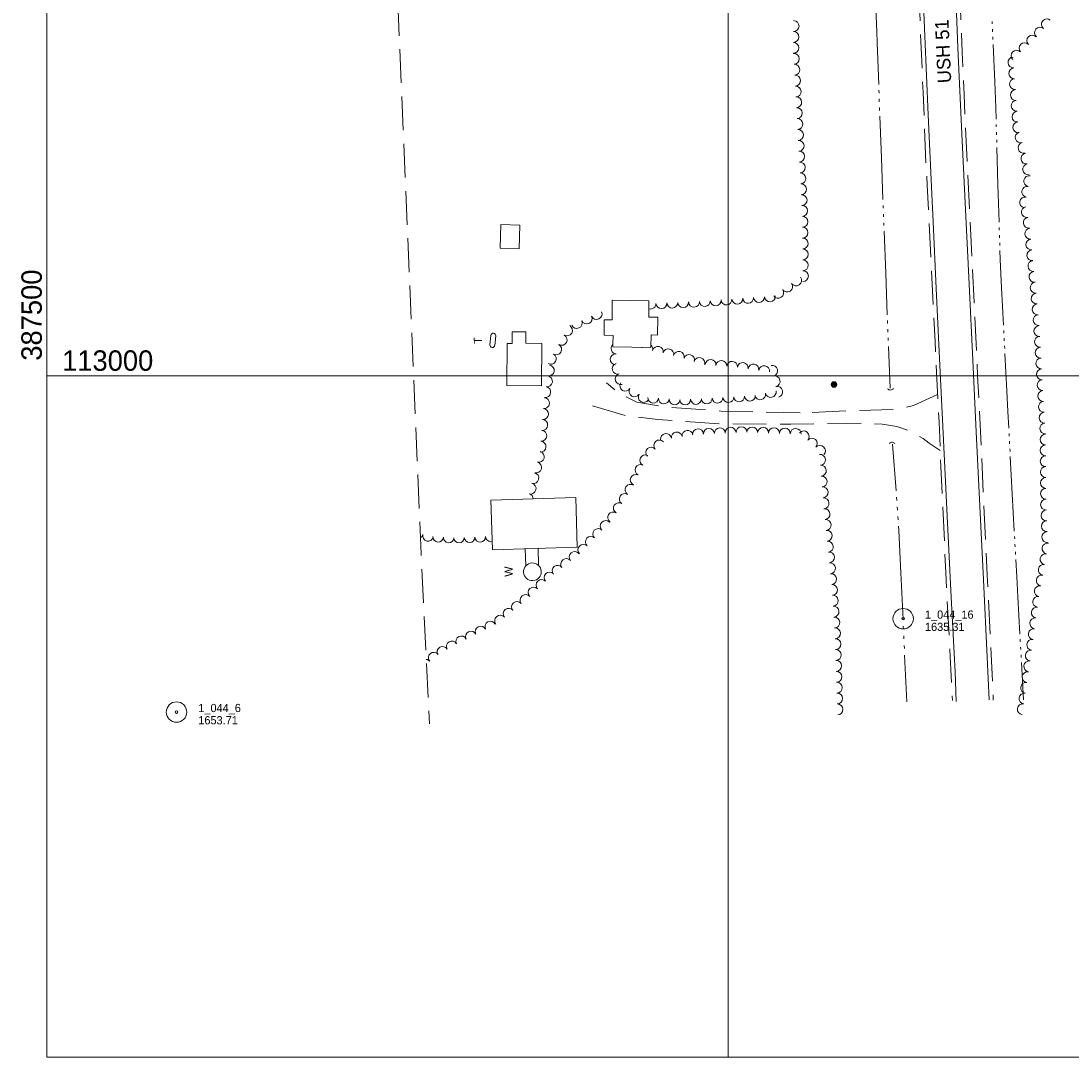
# Model space of a CAD drawing. Extents: x 387481 to 389821, y 112500 to 114019.
# Tile 1 of 5: x 387481 to 388252, y 112500 to 113261. Entities that reach past the tile are written whole.
import ezdxf
from ezdxf.enums import TextEntityAlignment as Align

# ---------------------------------------------------------------- set-up
doc = ezdxf.new("R2010")
doc.units = 0
doc.header["$MEASUREMENT"] = 0
doc.linetypes.add('DGN Style 3', pattern=[34.729982, 24.80713, -9.922852])
doc.linetypes.add('DGN Style 6', pattern=[47.183161, 0.024807, -9.922852, 17.364991, -9.922852, 0.024807, -9.922852])
for name, color, linetype, lineweight in [('E_BLD', 54, 'Continuous', 13), ('E_BLD_Name', 221, 'Continuous', 0), ('E_DWY', 73, 'DGN Style 3', 0), ('E_LAND_Vegetation', 21, 'Continuous', 0), ('E_MAP_GridLines', 251, 'Continuous', 0), ('E_MAP_Limits', 21, 'DGN Style 3', 0), ('E_MAP_PassPoints', 40, 'Continuous', 0), ('E_MISCPROP', 40, 'Continuous', 0), ('E_MISCPROP_HvyLine', 54, 'Continuous', 13), ('E_MISCPROP_Railing', 40, 'Continuous', 0), ('E_RDWY', 40, 'Continuous', 13), ('E_RDWY_Gravel', 40, 'DGN Style 3', 13), ('E_RDWY_Name', 221, 'Continuous', 0), ('E_WTR', 251, 'DGN Style 6', 0)]:
    doc.layers.add(name, color=color, linetype=linetype, lineweight=lineweight)
doc.styles.add('Style-IGR_FONT_0', font='IGR_FONT_0.shx')

# ---------------------------------------------------------------- blocks, each defined once
blk = doc.blocks.new('PP')
at = {"layer": 'E_MAP_PassPoints', "color": 40, "linetype": 'Continuous', "lineweight": 0}
for radius in [7.5, 0.96]:
    blk.add_circle((0, 0), radius, dxfattribs=at)
blk = doc.blocks.new('CULVRT')
at = {"layer": 'E_MISCPROP_Railing', "color": 40, "linetype": 'Continuous', "lineweight": 0}
blk.add_arc((10, 7.5), 12.5, 216.8794, 323.119, dxfattribs=at)
blk = doc.blocks.new('CULVRT_1')
at = {"layer": 'E_MISCPROP_Railing', "color": 40, "linetype": 'Continuous', "lineweight": 0}
blk.add_arc((10, 7.5), 12.5, 216.8794, 323.119, dxfattribs=at)
blk = doc.blocks.new('POLE')
at = {"layer": 'E_MISCPROP', "color": 20, "linetype": 'Continuous', "lineweight": 0}
for centre, radius in [((-0.01, 0.02), 2.02), ((-0.01, 0.03), 1.52), ((0, -0.01), 1.01), ((0, 0), 0.502)]:
    blk.add_circle(centre, radius, dxfattribs=at)
blk = doc.blocks.new('TK5_1')
at = {"layer": 'E_BLD', "color": 241, "linetype": 'Continuous', "lineweight": 0}
for p, q in [((8.74, 1.85), (1.64, 1.85)), ((1.73, -1.64), (8.76, -1.65))]:
    blk.add_line(p, q, dxfattribs=at)
for centre, start, end in [((1.75, 0.11), 93.52419, 269.57152), ((8.74, 0.1), 270.70604, 89.95673)]:
    blk.add_arc(centre, 1.75, start, end, dxfattribs=at)
blk = doc.blocks.new('TA_1')
at = {"layer": 'E_BLD_Name', "style": 'Style-IGR_FONT_0'}
blk.add_text('T', height=6, rotation=0.00008, dxfattribs=at).set_placement((-1.95, 0.22), align=Align.MIDDLE_LEFT)
blk = doc.blocks.new('WAL')
at = {"layer": 'E_MISCPROP_Railing', "color": 40, "linetype": 'Continuous', "lineweight": 0, "style": 'Style-IGR_FONT_0'}
blk.add_text('W', height=6, rotation=359.99992, dxfattribs=at).set_placement((-2.27, -0.34), align=Align.MIDDLE_LEFT)

msp = doc.modelspace()

# ---------------------------------------------------------------- linework, layer by layer
at = {"layer": 'E_DWY', "color": 51, "linetype": 'DGN Style 3', "lineweight": 0, "flags": 128}
for points in [[(388052.86, 112972.81), (387994.83, 112974.21), (387955.01, 112977.18), (387933.05, 112980.59), (387919.52, 112987.52), (387910.74, 112994.86)], [(388153.83, 112986.29), (388136.01, 112978.2), (388123.64, 112975.44), (388088.06, 112974.45), (388052.86, 112972.81)], [(387900.57, 112978.02), (387925.67, 112970.59), (387948.37, 112968), (387995.97, 112964.74), (388045.94, 112964.51), (388086.74, 112965.38), (388112.99, 112964.56), (388123.75, 112962.9), (388133.85, 112959.42), (388143.28, 112954.01), (388147.49, 112950.72), (388155.74, 112945.23)]]:
    msp.add_lwpolyline(points, dxfattribs=at)
at = {"layer": 'E_LAND_Vegetation', "color": 93, "linetype": 'Continuous', "lineweight": 0}
for centre, radius, start, end in [((388048.09, 113256.8), 3.99, 269.3745, 89.35918), ((388233.99, 113258.16), 3.98, 50.53406, 230.51874), ((388048, 113248.81), 3.99, 269.3745, 89.35918), ((388228.92, 113252.01), 3.98, 50.53406, 230.51874), ((388047.91, 113240.83), 3.99, 269.3745, 89.35918), ((388217.53, 113240.56), 3.98, 44.00036, 223.98503), ((388223.26, 113246.09), 3.98, 44.00036, 223.98503), ((388048.28, 113232.71), 3.99, 273.14248, 93.12716), ((388211.79, 113235.02), 3.98, 44.00036, 223.98503), ((388048.71, 113224.74), 3.99, 273.14248, 93.12716), ((388209.46, 113230.09), 3.98, 94.28189, 274.26657), ((388049.15, 113216.76), 3.99, 273.14248, 93.12716), ((388210.06, 113222.14), 3.98, 94.28189, 274.26657), ((388049.59, 113208.79), 3.99, 273.14248, 93.12716), ((388210.65, 113214.2), 3.98, 94.28189, 274.26657), ((388050.02, 113200.81), 3.99, 273.14248, 93.12716), ((388211.24, 113206.25), 3.98, 94.28189, 274.26657), ((388050.46, 113192.84), 3.99, 273.14248, 93.12716), ((388211.84, 113198.31), 3.98, 94.28189, 274.26657), ((388050.9, 113184.86), 3.99, 273.14248, 93.12716), ((388212.43, 113190.36), 3.98, 94.28189, 274.26657), ((388051.33, 113176.89), 3.99, 273.14248, 93.12716), ((388213.03, 113182.42), 3.98, 94.28189, 274.26657), ((388214.79, 113175.08), 3.98, 105.32938, 285.31406), ((388051.77, 113168.91), 3.99, 273.14248, 93.12716), ((388216.89, 113167.4), 3.98, 105.32938, 285.31406), ((388052.21, 113160.93), 3.99, 273.14248, 93.12716), ((388218.97, 113159.49), 3.98, 99.43454, 279.41922), ((388052.64, 113152.96), 3.99, 273.14248, 93.12716), ((388220.28, 113151.63), 3.98, 99.43454, 279.41922), ((388053.08, 113144.98), 3.99, 273.14248, 93.12716), ((388221.04, 113143.04), 3.98, 79.18011, 259.16478), ((388053.52, 113137.01), 3.99, 273.14248, 93.12716), ((388219.55, 113135.21), 3.98, 79.18011, 259.16478), ((388053.95, 113129.03), 3.99, 273.14248, 93.12716), ((388218.05, 113127.39), 3.98, 79.18011, 259.16478), ((388054.39, 113121.06), 3.99, 273.14248, 93.12716), ((388219.3, 113120.3), 3.98, 100.04355, 280.02823), ((388054.6, 113113.17), 3.99, 270.504, 90.48868), ((388220.69, 113112.45), 3.98, 100.04355, 280.02823), ((388054.66, 113105.19), 3.99, 270.504, 90.48868), ((388221.8, 113104.41), 3.98, 95.59843, 275.58311), ((388054.73, 113097.2), 3.99, 270.504, 90.48868), ((388222.58, 113096.48), 3.98, 95.59843, 275.58311), ((388054.8, 113089.21), 3.99, 270.504, 90.48868), ((388223.35, 113088.55), 3.98, 95.59843, 275.58311), ((388054.87, 113081.23), 3.99, 270.504, 90.48868), ((388224.13, 113080.62), 3.98, 95.59843, 275.58311), ((388054.94, 113073.24), 3.99, 270.504, 90.48868), ((388224.9, 113072.69), 3.98, 95.59843, 275.58311), ((388043.36, 113065.56), 3.99, 214.60007, 34.58474), ((388049.94, 113070.1), 3.99, 214.60007, 34.58474), ((388225.68, 113064.76), 3.98, 95.59843, 275.58311), ((388014.75, 113057.25), 3.99, 184.29527, 4.27995), ((388022.72, 113057.84), 3.99, 184.29527, 4.27995), ((388030.68, 113058.44), 3.99, 184.29527, 4.27995), ((388036.79, 113061.03), 3.99, 214.60007, 34.58474), ((388226.46, 113056.83), 3.98, 95.59843, 275.58311), ((387943.06, 113053.05), 3.99, 251.79311, 2.55267), ((387951.04, 113053.41), 3.99, 182.56799, 2.55267), ((387959.02, 113053.77), 3.99, 182.56799, 2.55267), ((387967, 113054.12), 3.99, 182.56799, 2.55267), ((387974.98, 113054.48), 3.99, 182.56799, 2.55267), ((387982.9, 113054.86), 3.99, 184.29527, 4.27995), ((387990.86, 113055.45), 3.99, 184.29527, 4.27995), ((387998.83, 113056.05), 3.99, 184.29527, 4.27995), ((388006.79, 113056.65), 3.99, 184.29527, 4.27995), ((388227.23, 113048.9), 3.98, 95.59843, 275.58311), ((387896.18, 113042.14), 4.01, 204.52576, 24.51043), ((387903.46, 113045.46), 4.01, 204.52576, 24.51043), ((388228.01, 113040.97), 3.98, 95.59843, 275.58311), ((387881.75, 113033.42), 4.01, 240.39542, 60.3801), ((387888.89, 113038.81), 4.01, 204.52576, 24.51043), ((388228.52, 113032.94), 3.98, 93.40637, 273.39104), ((387877.79, 113026.45), 4.01, 240.39542, 60.3801), ((388228.99, 113024.99), 3.98, 93.40637, 273.39104), ((387873.83, 113019.49), 4.01, 240.39542, 60.3801), ((387918.13, 113020.07), 3.97, 131.48371, 265.28628), ((387940.71, 113019.65), 3.97, 160.21461, 166.19085), ((387940.71, 113019.65), 3.97, 346.20617, 48.40465), ((387948.42, 113017.76), 3.97, 346.20617, 166.19085), ((387956.14, 113015.86), 3.97, 346.20617, 166.19085), ((388229.47, 113017.04), 3.98, 93.40637, 273.39104), ((387869.87, 113012.52), 4.01, 240.39542, 60.3801), ((387917.48, 113012.16), 3.97, 85.3016, 265.28628), ((387963.85, 113013.97), 3.97, 346.20617, 166.19085), ((387971.36, 113011.78), 3.97, 343.00406, 162.98874), ((387978.95, 113009.46), 3.97, 343.00406, 162.98874), ((387987.16, 113008.05), 3.97, 355.00538, 174.99006), ((387995.07, 113007.36), 3.97, 355.00538, 174.99006), ((388229.94, 113009.08), 3.98, 93.40637, 273.39104), ((387868.34, 113003.91), 4.01, 260.93524, 80.91992), ((387918.91, 113005.22), 3.97, 106.23936, 286.22404), ((388002.98, 113006.67), 3.97, 355.00538, 174.99006), ((388010.75, 113005.8), 3.97, 351.69412, 171.6788), ((388018.6, 113004.65), 3.97, 351.69412, 171.6788), ((388026.46, 113003.5), 3.97, 351.69412, 171.6788), ((388032.42, 113003.75), 3.97, 283.14523, 103.12991), ((388230.41, 113001.13), 3.98, 93.40637, 273.39104), ((387867.08, 112996), 4.01, 260.93524, 80.91992), ((387921.13, 112997.59), 3.97, 106.23936, 286.22404), ((388034.23, 112996.02), 3.97, 283.14523, 103.12991), ((388230.88, 112993.18), 3.98, 93.40637, 273.39104), ((387865.81, 112988.09), 4.01, 260.93524, 80.91992), ((387924.55, 112992.77), 3.97, 148.4644, 328.44908), ((387931.31, 112988.61), 3.97, 148.4644, 328.44908), ((388031.3, 112988.15), 3.97, 192.56788, 12.55256), ((388036.03, 112988.29), 3.97, 283.14523, 103.12991), ((388231.36, 112985.22), 3.98, 93.40637, 273.39104), ((387864.82, 112979.98), 4.01, 265.52054, 85.50522), ((387938.08, 112984.46), 3.97, 148.4644, 328.44908), ((387944.99, 112983.96), 3.97, 175.81442, 355.7991), ((387952.91, 112983.38), 3.97, 175.81442, 355.7991), ((387960.83, 112982.8), 3.97, 175.81442, 355.7991), ((387968.49, 112982.64), 3.97, 183.01891, 3.00359), ((387976.42, 112983.06), 3.97, 183.01891, 3.00359), ((387984.35, 112983.47), 3.97, 183.01891, 3.00359), ((387992.26, 112983.93), 3.97, 183.5611, 3.54578), ((388000.18, 112984.42), 3.97, 183.5611, 3.54578), ((388008.11, 112984.91), 3.97, 183.5611, 3.54578), ((388016.03, 112985.4), 3.97, 183.5611, 3.54578), ((388023.55, 112986.43), 3.97, 192.56788, 12.55256), ((388231.83, 112977.27), 3.98, 93.40637, 273.39104), ((387864.19, 112972), 4.01, 265.52054, 85.50522), ((388232.3, 112969.32), 3.98, 93.40637, 273.39104), ((387863.56, 112964.01), 4.01, 265.52054, 85.50522), ((388232.77, 112961.36), 3.98, 93.40637, 273.39104), ((387862.94, 112956.03), 4.01, 265.52054, 85.50522), ((387954.42, 112953.66), 4, 8.50487, 188.48955), ((387962.32, 112954.85), 4, 8.50487, 188.48955), ((387970.23, 112956.03), 4, 8.50487, 188.48955), ((387977.94, 112957.09), 4, 2.81574, 182.80042), ((387985.92, 112957.48), 4, 2.81574, 182.80042), ((387993.91, 112957.87), 4, 2.81574, 182.80042), ((388001.89, 112958.26), 4, 2.81574, 182.80042), ((388009.87, 112958.65), 4, 2.81574, 182.80042), ((388017.69, 112958.47), 4, 358.02327, 178.00795), ((388025.68, 112958.19), 4, 358.02327, 178.00795), ((388033.66, 112957.92), 4, 358.02327, 178.00795), ((388041.65, 112957.64), 4, 358.02327, 178.00795), ((388049.64, 112957.36), 4, 358.02327, 178.00795), ((388055.49, 112955.6), 4, 318.09491, 138.07959), ((387862.31, 112948.04), 4.01, 265.52054, 85.50522), ((387949.5, 112948.93), 4, 41.8257, 221.81038), ((388061.44, 112950.26), 4, 318.09491, 138.07959), ((388233.03, 112953.3), 3.98, 90.47155, 270.45623), ((387861.05, 112940.53), 4.01, 255.52558, 75.51026), ((387939.24, 112938.04), 4, 64.06481, 244.04949), ((387943.55, 112943.6), 4, 41.8257, 221.81038), ((388067.39, 112944.92), 4, 318.09491, 138.07959), ((388067.42, 112938.37), 4, 274.72815, 94.71283), ((388233.09, 112945.33), 3.98, 90.47155, 270.45623), ((387859.05, 112932.77), 4.01, 255.52558, 75.51026), ((387935.74, 112930.85), 4, 64.06481, 244.04949), ((388068.08, 112930.41), 4, 274.72815, 94.71283), ((388233.16, 112937.36), 3.98, 90.47155, 270.45623), ((387857.04, 112925.02), 4.01, 255.52558, 75.51026), ((387932.24, 112923.66), 4, 64.06481, 244.04949), ((388233.22, 112929.39), 3.98, 90.47155, 270.45623), ((387855.04, 112917.26), 4.01, 255.52558, 75.51026), ((387928.39, 112916.41), 4, 57.86592, 237.8506), ((388068.74, 112922.44), 4, 274.72815, 94.71283), ((388233.29, 112921.43), 3.98, 90.47155, 270.45623), ((387853.04, 112909.51), 4.01, 4.56066, 75.51026), ((387924.14, 112909.64), 4, 57.86592, 237.8506), ((388069.4, 112914.47), 4, 274.72815, 94.71283), ((388233.35, 112913.46), 3.98, 90.47155, 270.45623), ((387919.89, 112902.87), 4, 57.86592, 237.8506), ((388070.06, 112906.51), 4, 274.72815, 94.71283), ((388233.42, 112905.49), 3.98, 90.47155, 270.45623), ((387915.64, 112896.1), 4, 57.86592, 237.8506), ((388070.8, 112898.51), 4, 275.78898, 95.77366), ((388233.69, 112897.6), 3.98, 92.28878, 272.27346), ((387904.69, 112883.94), 4, 46.82362, 226.8083), ((387910.16, 112889.77), 4, 46.82362, 226.8083), ((388071.6, 112890.56), 4, 275.78898, 95.77366), ((388234, 112889.64), 3.98, 92.28878, 272.27346), ((387772.22, 112884.52), 3.9, 300.8911, 345.11213), ((387779.76, 112882.52), 3.9, 165.12745, 345.11213), ((387787.12, 112881.92), 3.9, 176.43387, 356.41855), ((387794.91, 112881.43), 3.9, 176.43387, 356.41855), ((387802.49, 112881.24), 3.9, 182.29675, 2.28143), ((387810.28, 112881.55), 3.9, 182.29675, 2.28143), ((387818.08, 112881.86), 3.9, 182.29675, 2.28143), ((387825.87, 112882.17), 3.9, 182.29675, 284.26933), ((387899.22, 112878.12), 4, 46.82362, 226.8083), ((388072.41, 112882.6), 4, 275.78898, 95.77366), ((388234.32, 112881.68), 3.98, 92.28878, 272.27346), ((387893.75, 112872.29), 4, 46.82362, 226.8083), ((388073.21, 112874.65), 4, 275.78898, 95.77366), ((388234.48, 112873.27), 3.98, 79.79043, 259.77511), ((387881.17, 112861.97), 4, 39.0009, 218.98558), ((387887.39, 112867), 4, 39.0009, 218.98558), ((388074.02, 112866.7), 4, 275.78898, 95.77366), ((388233.07, 112865.43), 3.98, 79.79043, 259.77511), ((387874.96, 112856.94), 4, 39.0009, 218.98558), ((388074.83, 112858.74), 4, 275.78898, 95.77366), ((388231.66, 112857.59), 3.98, 79.79043, 259.77511), ((387863.09, 112846.48), 4, 43.16819, 223.15287), ((387868.92, 112851.95), 4, 43.16819, 223.15287), ((388075.63, 112850.79), 4, 275.78898, 95.77366), ((388230.24, 112849.75), 3.98, 79.79043, 259.77511), ((387857.25, 112841.01), 4, 43.16819, 223.15287), ((388076.32, 112842.9), 4, 273.90452, 93.88919), ((388228.83, 112841.91), 3.98, 79.79043, 259.77511), ((387845.1, 112830.41), 4, 39.04479, 219.02947), ((387851.31, 112835.45), 4, 39.04479, 219.02947), ((388076.86, 112834.92), 4, 273.90452, 93.88919), ((388227.66, 112834.11), 3.98, 82.075, 262.05968), ((387838.89, 112825.38), 4, 39.04479, 219.02947), ((388077.41, 112826.95), 4, 273.90452, 93.88919), ((388226.56, 112826.22), 3.98, 82.075, 262.05968), ((387825.57, 112815.88), 4, 26.90801, 206.89268), ((387832.68, 112820.34), 4, 39.04479, 219.02947), ((388077.95, 112818.97), 4, 273.90452, 93.88919), ((388225.46, 112818.33), 3.98, 82.075, 262.05968), ((387811.31, 112808.65), 4, 26.90801, 206.89268), ((387818.44, 112812.27), 4, 26.90801, 206.89268), ((388078.49, 112811), 4, 273.90452, 93.88919), ((388224.37, 112810.44), 3.98, 82.075, 262.05968), ((387797.24, 112801.33), 4, 30.12546, 210.11014), ((387804.18, 112805.03), 4, 26.90801, 206.89268), ((388078.79, 112803.08), 4, 271.82393, 91.80861), ((388223.27, 112802.55), 3.98, 82.075, 262.05968), ((387784.02, 112793.07), 4, 39.99112, 219.9758), ((387790.32, 112797.31), 4, 30.12546, 210.11014), ((388079.05, 112795.09), 4, 271.82393, 91.80861), ((388222.17, 112794.65), 3.98, 82.075, 262.05968), ((387777.89, 112787.93), 4, 39.99112, 81.87648), ((388079.3, 112787.1), 4, 271.82393, 91.80861), ((388221.07, 112786.76), 3.98, 82.075, 262.05968), ((388079.55, 112779.12), 4, 271.82393, 91.80861), ((388219.91, 112778.86), 3.98, 81.49285, 261.47753), ((388079.81, 112771.13), 4, 271.82393, 91.80861), ((388218.73, 112770.98), 3.98, 81.49285, 261.47753), ((388080.06, 112763.14), 4, 271.82393, 91.80861), ((388217.55, 112763.1), 3.98, 81.49285, 261.47753), ((388080.31, 112755.15), 4, 271.82393, 91.80861), ((388216.38, 112755.22), 3.98, 81.49285, 261.47753)]:
    msp.add_arc(centre, radius, start, end, dxfattribs=at)
at = {"layer": 'E_MAP_GridLines', "color": 161, "linetype": 'Continuous', "lineweight": 0}
for p, q in [((387500, 112500), (387500, 114000)), ((388000, 112500), (388000, 114000)), ((387500, 113000), (389000, 113000)), ((387500, 112500), (389000, 112500))]:
    msp.add_line(p, q, dxfattribs=at)
at = {"layer": 'E_MAP_Limits', "color": 73, "linetype": 'DGN Style 3', "lineweight": 0, "flags": 128}
msp.add_lwpolyline([(387747.58, 113586.92), (387754.21, 113353.68), (387774.72, 112869.46), (387780.73, 112744.63)], dxfattribs=at)
at = {"layer": 'E_MISCPROP_HvyLine', "color": 241, "linetype": 'Continuous', "lineweight": 13, "flags": 128}
for points in [[(387832.71, 113093.66), (387833.17, 113111.12), (387847.15, 113110.74), (387846.68, 113093.28)], [(387941.89, 113055.14), (387915, 113055.47), (387914.83, 113041.04), (387909.11, 113041.11), (387908.98, 113029.8), (387915.58, 113029.72), (387915.51, 113023.67), (387915.48, 113021.26), (387943.33, 113020.92), (387943.44, 113030.06), (387948.25, 113030), (387948.41, 113043.14), (387941.74, 113043.22)], [(387837.52, 112992.83), (387862.96, 112992.63), (387863.2, 113023.89), (387851.56, 113023.98), (387851.63, 113032.31), (387841.62, 113032.39), (387841.56, 113023.72), (387837.76, 113023.75)], [(387827.01, 112872.39), (387889.29, 112874.26), (387888.19, 112910.76), (387825.92, 112908.89)]]:
    msp.add_lwpolyline(points, close=True, dxfattribs=at)
at = {"layer": 'E_MISCPROP_Railing', "color": 40, "linetype": 'Continuous', "lineweight": 13, "flags": 128}
for points in [[(387851.57, 112860.57), (387851.44, 112860.69), (387851.12, 112873.12)], [(387860.7, 112861.06), (387860.84, 112861.22), (387860.51, 112873.4)]]:
    msp.add_lwpolyline(points, dxfattribs=at)
at = {"layer": 'E_MISCPROP_Railing', "color": 40, "linetype": 'Continuous', "lineweight": 13}
msp.add_ellipse((387856.38, 112856.2), major_axis=(6.49, 0.4), ratio=0.999964, dxfattribs=at)
at = {"layer": 'E_RDWY', "color": 21, "linetype": 'Continuous', "lineweight": 13, "flags": 128}
for points in [[(388135.3, 113597.94), (388135.35, 113594.75), (388135.85, 113558.2), (388136.74, 113511.58), (388137.79, 113458.91), (388138.93, 113413.8), (388140.6, 113355.57), (388142.33, 113301.84), (388144.31, 113249.28), (388146.89, 113191.61), (388149.51, 113133.44), (388150.5, 113113.01), (388152.76, 113064.03), (388155.22, 113012.79), (388158.16, 112952.91), (388160.91, 112897.02), (388163.77, 112837.53), (388166.62, 112782.7), (388167.47, 112760.94)], [(388159.31, 113598.63), (388159.67, 113568.74), (388160.3, 113528.98), (388161.35, 113480.76), (388162.32, 113437.47), (388163.37, 113396.46), (388164.89, 113345.21), (388166.72, 113292.37), (388168.7, 113240.87), (388171.57, 113177.61), (388174.05, 113126.98), (388176.97, 113067.38), (388179.6, 113011.54), (388182.2, 112959.02), (388184.81, 112904.35), (388187.4, 112850.28), (388190.09, 112793.44), (388191.59, 112762.17)]]:
    msp.add_lwpolyline(points, dxfattribs=at)
at = {"layer": 'E_RDWY_Gravel', "color": 21, "linetype": 'DGN Style 3', "lineweight": 13, "flags": 128}
for points in [[(388132.19, 113597.85), (388132.84, 113555.65), (388133.85, 113507.09), (388134.78, 113453.81), (388134.8, 113453.42), (388135.92, 113409.36), (388137.56, 113352.68), (388139.09, 113305.71), (388141, 113258.7), (388143.1, 113207.99), (388145.34, 113154.9), (388146.15, 113140.02), (388148.88, 113084.41), (388151.89, 113025.2), (388154.84, 112966), (388157.34, 112907.98), (388159.86, 112855.69), (388162.72, 112798.91), (388164.75, 112761.79)], [(388162.19, 113598.71), (388162.82, 113557.24), (388163.89, 113506.08), (388164.74, 113462.06), (388165.71, 113415.94), (388166.11, 113395.2), (388167.14, 113358.13), (388169.1, 113313.07), (388169.96, 113284.93), (388171.83, 113237.76), (388173.21, 113206.59), (388175.59, 113154.84), (388178.07, 113103.27), (388180.51, 113054.18), (388183.14, 113000.17), (388185.83, 112948.83), (388187.66, 112905.98), (388190.16, 112854.02), (388192.65, 112805.83), (388194.66, 112761.83)]]:
    msp.add_lwpolyline(points, dxfattribs=at)
at = {"layer": 'E_WTR', "color": 161, "linetype": 'Continuous', "lineweight": 0, "flags": 128}
for points in [[(388109.39, 113244.5), (388109.08, 113252.82), (388108.24, 113275.13)], [(388193.94, 113258.36), (388193.86, 113260.25)], [(388194.17, 113252.68), (388194.1, 113254.57)], [(388110.54, 113213.87), (388109.39, 113244.5)], [(388194.41, 113247.01), (388194.33, 113248.9)], [(388195.69, 113215.82), (388194.56, 113243.23)], [(388196.71, 113188.4), (388196.47, 113196.77), (388195.69, 113215.82)], [(388110.78, 113207.53), (388110.7, 113209.64)], [(388111.02, 113201.19), (388110.94, 113203.3)], [(388111.25, 113194.85), (388111.17, 113196.97)], [(388112.56, 113160), (388111.41, 113190.63)], [(388196.87, 113182.73), (388196.82, 113184.62)], [(388197.04, 113177.05), (388196.99, 113178.94)], [(388197.21, 113171.38), (388197.15, 113173.27)], [(388198.11, 113140.17), (388197.31, 113167.59)], [(388113.71, 113129.37), (388112.56, 113160)], [(388198.91, 113112.74), (388198.11, 113140.17)], [(388113.94, 113123.03), (388113.86, 113125.14)], [(388114.18, 113116.69), (388114.1, 113118.81)], [(388114.42, 113110.36), (388114.34, 113112.47)], [(388115.73, 113075.5), (388114.58, 113106.13)], [(388199.08, 113107.07), (388199.02, 113108.96)], [(388199.25, 113101.39), (388199.19, 113103.29)], [(388199.41, 113095.72), (388199.35, 113097.61)], [(388200.78, 113064.53), (388199.71, 113085.51), (388199.52, 113091.94)], [(388116.88, 113044.87), (388115.73, 113075.5)], [(388202.18, 113037.13), (388200.78, 113064.53)], [(388117.11, 113038.53), (388117.03, 113040.65)], [(388117.35, 113032.2), (388117.27, 113034.31)], [(388117.59, 113025.86), (388117.51, 113027.97)], [(388202.47, 113031.46), (388202.38, 113033.35)], [(388202.76, 113025.79), (388202.67, 113027.68)], [(388118.9, 112991), (388117.75, 113021.63)], [(388203.05, 113020.12), (388202.96, 113022.01)], [(388204.65, 112988.94), (388203.25, 113016.34)], [(388206.07, 112961.54), (388205.42, 112973.86), (388204.65, 112988.94)], [(388206.37, 112955.87), (388206.27, 112957.76)], [(388123.27, 112915.68), (388120.78, 112949.93)], [(388206.67, 112950.21), (388206.57, 112952.1)], [(388206.97, 112944.54), (388206.87, 112946.43)], [(388208.62, 112913.36), (388207.17, 112940.76)], [(388210.07, 112885.96), (388208.62, 112913.36)], [(388123.78, 112908.59), (388123.61, 112910.96)], [(388124.3, 112901.51), (388124.12, 112903.87)], [(388124.81, 112894.42), (388124.64, 112896.78)], [(388126.82, 112855.39), (388125.39, 112886.5), (388125.15, 112889.69)], [(388210.37, 112880.29), (388210.27, 112882.18)], [(388210.67, 112874.62), (388210.57, 112876.51)], [(388210.97, 112868.95), (388210.87, 112870.84)], [(388212.66, 112837.78), (388211.84, 112852.48), (388211.17, 112865.18)], [(388128.41, 112821.09), (388126.82, 112855.39)], [(388214.2, 112810.38), (388212.66, 112837.78)], [(388128.73, 112813.99), (388128.62, 112816.35)], [(388129.06, 112806.89), (388128.95, 112809.25)], [(388214.51, 112804.72), (388214.41, 112806.61)], [(388129.39, 112799.79), (388129.28, 112802.16)], [(388214.83, 112799.05), (388214.73, 112800.94)], [(388131.19, 112760.75), (388129.61, 112795.06)], [(388215.15, 112793.38), (388215.04, 112795.27)], [(388216.89, 112762.21), (388215.36, 112789.6)]]:
    msp.add_lwpolyline(points, dxfattribs=at)

# ---------------------------------------------------------------- block references
at = {"layer": 'E_BLD', "color": 241, "linetype": 'Continuous', "lineweight": 0, "xscale": 0.9999996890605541, "yscale": 0.9999996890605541, "zscale": 0.9999996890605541, "rotation": 84.2969730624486}
msp.add_blockref('TK5_1', (387826.9, 113020.87), dxfattribs=at)
at = {"layer": 'E_BLD_Name', "xscale": 0.9999993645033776, "yscale": 0.9999993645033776, "zscale": 0.9999993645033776, "rotation": 91.82445331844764}
msp.add_blockref('TA_1', (387816.62, 113025.43), dxfattribs=at)
at = {"layer": 'E_MAP_PassPoints', "color": 40, "linetype": 'Continuous', "lineweight": 0}
for p in [(388128.51, 112821.77), (387595.15, 112753.21)]:
    msp.add_blockref('PP', p, dxfattribs=at)
at = {"layer": 'E_MISCPROP', "color": 20, "linetype": 'Continuous', "lineweight": 0, "xscale": 0.9999993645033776, "yscale": 0.9999993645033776, "zscale": 0.9999993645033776, "rotation": 91.82445331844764}
msp.add_blockref('POLE', (388077.75, 112993.7), dxfattribs=at)
at = {"layer": 'E_MISCPROP_Railing', "color": 40, "linetype": 'Continuous', "lineweight": 0}
for name, p, xscale, yscale, zscale, rotation in [('CULVRT_1', (388116.96, 112990.58), 0.2215715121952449, 0.2215715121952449, 0.2215715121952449, 3.544862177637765), ('CULVRT', (388122.46, 112950.19), 0.1951643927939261, 0.1951643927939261, 0.1951643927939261, 177.0334851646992), ('WAL', (387838.6, 112854.84), 0.9999982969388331, 0.9999982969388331, 0.9999982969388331, 90.91918324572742)]:
    msp.add_blockref(name, p, dxfattribs=dict(at, xscale=xscale, yscale=yscale, zscale=zscale, rotation=rotation))

# ---------------------------------------------------------------- texts
at = {"layer": 'E_MAP_GridLines', "color": 161, "linetype": 'Continuous', "lineweight": 0, "style": 'Style-IGR_FONT_0'}
msp.add_text('  387500  ', height=15, rotation=90, dxfattribs=at).set_placement((387496.25, 113000))
msp.add_text('  113000  ', height=15, dxfattribs=at).set_placement((387500, 113003.75))
at = {"layer": 'E_MAP_PassPoints', "color": 40, "linetype": 'Continuous', "lineweight": 0, "style": 'Style-IGR_FONT_0'}
for s, p in [('1_044_16', (388144.51, 112821.77)), ('1635.31', (388144.51, 112812.77)), ('1_044_6', (387611.15, 112753.21)), ('1653.71', (387611.15, 112744.21))]:
    msp.add_text(s, height=6, dxfattribs=at).set_placement(p)
at = {"layer": 'E_RDWY_Name', "style": 'Style-IGR_FONT_0', "width": 0.999987}
msp.add_text('USH 51', height=10, rotation=92.59928, dxfattribs=at).set_placement((388163.86, 113215.09))

doc.saveas('drawing.dxf')
